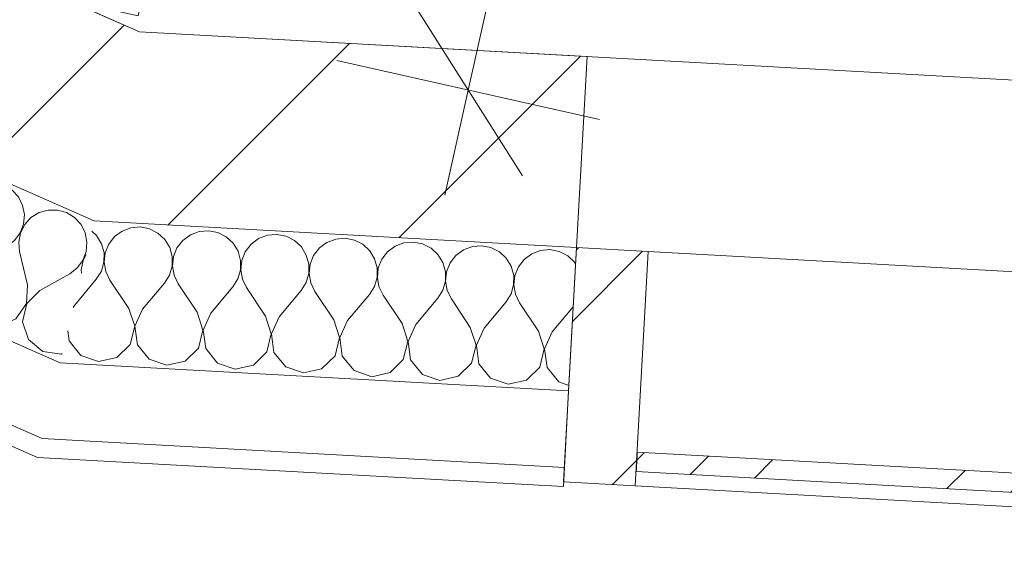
# Model space of a CAD drawing. Header units: millimetres. Extents: x -7213913 to -6935167, y 6129472 to 6353524.
# Tile 61 of 191: x -7196214 to -7195186, y 6157497 to 6158053. Entities that reach past the tile are written whole.
import ezdxf
from ezdxf.enums import TextEntityAlignment as Align

# ---------------------------------------------------------------- set-up
doc = ezdxf.new("R2010")
doc.units = ezdxf.units.MM
doc.header["$MEASUREMENT"] = 0
doc.set_wipeout_variables(frame=1)
doc.linetypes.add('Wipeout_Contour', pattern=[1000, 0, -1000])
for name, color, linetype in [('S - квартира_помещение.АР', 7, 'Continuous'), ('АР-Стены_внешние_.АР', 7, 'Continuous'), ('АР-Стены_Наружные ВИТРАЖ', 7, 'Continuous'), ('АР-Стены_Перегородки_межквартирные_200.АР', 7, 'Continuous'), ('АР-Чертеж-Размеры.АР', 7, 'Continuous')]:
    doc.layers.add(name, color=color, linetype=linetype)
for name, color, linetype, lineweight in [('S - квартира_помещение.АР_Ном._пера__120', 7, 'Continuous', 0), ('АР-Стены_внешние_.АР_Ном._пера__1', 7, 'Continuous', 0), ('АР-Стены_Наружные ВИТРАЖ_Ном._пера__120', 7, 'Continuous', 0), ('АР-Стены_Перегородки_межквартирные_200.АР_Ном._пера__1', 7, 'Continuous', 15), ('АР-Чертеж-Размеры.АР_Ном._пера__1', 7, 'Continuous', 0), ('Паспорта Зон Archicad_Ном._пера__1', 7, 'Continuous', 0)]:
    doc.layers.add(name, color=color, linetype=linetype, lineweight=lineweight)
doc.styles.add('РЎР“Р•РќР•Р\xa0Р\x98Р\xa0_РЎРўР\x98Р›Р¬_1', font='txt')
doc.styles.add('РЎР“Р•РќР•Р\xa0Р\x98Р\xa0_РЎРўР\x98Р›Р¬_2', font='calibri.ttf')
doc.styles.add('РЎР“Р•РќР•Р\xa0Р\x98Р\xa0_РЎРўР\x98Р›Р¬_3', font='GOST_Common.ttf')
doc.dimstyles.new('СГЕНЕРИР_СТИЛЬ__4', dxfattribs={"dimtxt": 200, "dimasz": 142.5, "dimexe": 0.18, "dimexo": 0.0625, "dimgap": 0, "dimtad": 1, "dimdec": 0, "dimzin": 0, "dimdsep": 46, "dimtxsty": 'РЎР“Р•РќР•Р\xa0Р\x98Р\xa0_РЎРўР\x98Р›Р¬_3', "dimblk": 'ARROWHEAD_6', "dimblk1": 'ARROWHEAD_6', "dimblk2": 'ARROWHEAD_6', "dimcen": 0.09, "dimse1": 1, "dimse2": 1, "dimclrd": 7, "dimclre": 7, "dimclrt": 7, "dimazin": 0, "dimtfac": 1, "dimtdec": 4, "dimtmove": 0, "dimatfit": 3, "dimfxl": 1, "dimtolj": 1, "dimtzin": 0, "dimarcsym": 0})
pattern_1 = [(45, (-6566190.34, 6562677.8), (-176.776695, 176.776695), []), (45, (-6566225.7, 6562713.15), (-176.776695, 176.776695), []), (45, (-6566261.05, 6562748.5), (-176.776695, 176.776695), [])]
pattern_2 = [(45, (-6566190.34, 6562677.8), (-127.279217, 127.279217), [])]

# ---------------------------------------------------------------- blocks, each defined once
blk = doc.blocks.new('Жилая комната №3_2_6_1', base_point=(-7198271.8, 6160814.2))
at = {"layer": 'S - квартира_помещение.АР_Ном._пера__120', "color": 7, "linetype": 'Continuous', "lineweight": 0, "flags": 128}
blk.add_lwpolyline([(-7192906.5, 6158088.2), (-7192083.6, 6161751.9), (-7194035, 6162190.2), (-7194002.1, 6162336.5), (-7195075.5, 6162577.6), (-7196090.7, 6158056.8), (-7196164.8, 6158073.4), (-7196089.3, 6158040.2), (-7193391.1, 6157890.9), (-7193325.7, 6158182.3)], close=True, dxfattribs=at)
at = {"layer": 'Паспорта Зон Archicad_Ном._пера__1', "color": 7, "lineweight": 0, "style": 'РЎР“Р•РќР•Р\xa0Р\x98Р\xa0_РЎРўР\x98Р›Р¬_1'}
blk.add_attdef('ROOM_NUMBER', text='', height=250, rotation=347.3417, dxfattribs=at).set_placement((-7194073.3, 6159812.8), align=Align.MIDDLE_CENTER)
at = {"layer": 'Паспорта Зон Archicad_Ном._пера__1', "color": 7, "lineweight": 0, "style": 'РЎР“Р•РќР•Р\xa0Р\x98Р\xa0_РЎРўР\x98Р›Р¬_2'}
blk.add_attdef('ROOM_AREA', text='', height=200, rotation=347.3417, dxfattribs=at).set_placement((-7193489, 6158126.7), align=Align.MIDDLE_RIGHT)
blk = doc.blocks.new('Навесная Стена_27_1', base_point=(-6566190.3, 6562677.8))
at = {"layer": 'АР-Стены_Наружные ВИТРАЖ_Ном._пера__120', "color": 7, "linetype": 'Continuous', "lineweight": 0, "flags": 128}
for points in [[(-7194671.7, 6157761.5), (-7195557.8, 6157810.5)], [(-7194685.2, 6157516.8), (-7195571.4, 6157565.9)]]:
    blk.add_lwpolyline(points, dxfattribs=at)
at = {"color": 254, "linetype": 'Wipeout_Contour', "lineweight": 0, "ltscale": 37880966.07852598}
blk.add_wipeout([(-7195570.6, 6157580.8), (-7194684.4, 6157531.8), (-7194683.3, 6157551.8), (-7195569.4, 6157600.8)], dxfattribs=at).dxf.layer = 'АР-Стены_Наружные ВИТРАЖ'
at = {"layer": 'АР-Стены_Наружные ВИТРАЖ', "linetype": 'Continuous', "lineweight": 0, "true_color": 0x000000}
h = blk.add_hatch(dxfattribs=at)
h.set_pattern_fill('АЛЮМИНИЙ_0001', color=18, style=0, pattern_type=2)
h.set_pattern_definition(pattern_1)
h.paths.add_polyline_path([(-7195570.6, 6157580.8), (-7194684.4, 6157531.8), (-7194683.3, 6157551.8), (-7195569.4, 6157600.8)])
at = {"layer": 'АР-Стены_Наружные ВИТРАЖ_Ном._пера__120', "color": 7, "linetype": 'Continuous', "lineweight": 0, "flags": 128}
blk.add_lwpolyline([(-7195570.6, 6157580.8), (-7195569.4, 6157600.8), (-7194683.3, 6157551.8), (-7194684.4, 6157531.8)], close=True, dxfattribs=at)
at = {"color": 254, "linetype": 'Wipeout_Contour', "lineweight": 0, "ltscale": 37882732.34991529}
blk.add_wipeout([(-7195571.4, 6157565.9), (-7195557.8, 6157810.5), (-7195632.7, 6157814.6), (-7195646.3, 6157570)], dxfattribs=at).dxf.layer = 'АР-Стены_Наружные ВИТРАЖ'
at = {"layer": 'АР-Стены_Наружные ВИТРАЖ', "linetype": 'Continuous', "lineweight": 0, "true_color": 0x000000}
h = blk.add_hatch(dxfattribs=at)
h.set_pattern_fill('АЛЮМИНИЙ_0001', color=18, style=0, pattern_type=2)
h.set_pattern_definition(pattern_1)
h.paths.add_polyline_path([(-7195571.4, 6157565.9), (-7195557.8, 6157810.5), (-7195632.7, 6157814.6), (-7195646.3, 6157570)])
at = {"layer": 'АР-Стены_Наружные ВИТРАЖ_Ном._пера__120', "color": 7, "linetype": 'Continuous', "lineweight": 0, "flags": 128}
blk.add_lwpolyline([(-7195571.4, 6157565.9), (-7195646.3, 6157570), (-7195632.7, 6157814.6), (-7195557.8, 6157810.5)], close=True, dxfattribs=at)
blk = doc.blocks.new('Стена_106_1', base_point=(-7196113, 6157941.4))
at = {"layer": 'АР-Стены_Перегородки_межквартирные_200.АР', "linetype": 'Continuous', "lineweight": 0, "true_color": 0x000000}
h = blk.add_hatch(dxfattribs=at)
h.set_pattern_fill('БЛОКИ_БЕТОННЫЕ_ЭФФЕКТИВН_78', color=18, style=0, pattern_type=2)
h.set_pattern_definition(pattern_2)
h.paths.add_polyline_path([(-7196136.7, 6157842.5), (-7195632.7, 6157814.6), (-7195621.7, 6158014.3), (-7196089.3, 6158040.2)])
at = {"layer": 'АР-Стены_Перегородки_межквартирные_200.АР_Ном._пера__1', "color": 7, "linetype": 'Continuous', "lineweight": 15, "flags": 128}
for points in [[(-7195621.7, 6158014.3), (-7196089.3, 6158040.2)], [(-7195632.7, 6157814.6), (-7195621.7, 6158014.3)], [(-7196136.7, 6157842.5), (-7195632.7, 6157814.6)]]:
    blk.add_lwpolyline(points, dxfattribs=at)
blk = doc.blocks.new('Стена_107_1', base_point=(-7196564.7, 6158140.2))
at = {"layer": 'АР-Стены_Перегородки_межквартирные_200.АР', "linetype": 'Continuous', "lineweight": 0, "true_color": 0x000000}
h = blk.add_hatch(dxfattribs=at)
h.set_pattern_fill('БЛОКИ_БЕТОННЫЕ_ЭФФЕКТИВН_78', color=18, style=0, pattern_type=2)
h.set_pattern_definition(pattern_2)
h.paths.add_polyline_path([(-7196605, 6158048.7), (-7196136.7, 6157842.5), (-7196089.3, 6158040.2), (-7196524.4, 6158231.8)])
at = {"layer": 'АР-Стены_Перегородки_межквартирные_200.АР_Ном._пера__1', "color": 7, "linetype": 'Continuous', "lineweight": 15, "flags": 128}
for points in [[(-7196524.4, 6158231.8), (-7196605, 6158048.7)], [(-7196089.3, 6158040.2), (-7196524.4, 6158231.8)], [(-7196605, 6158048.7), (-7196136.7, 6157842.5)]]:
    blk.add_lwpolyline(points, dxfattribs=at)
blk = doc.blocks.new('*X545', base_point=(-6566190.3, 6562677.8))
at = {"layer": 'АР-Стены_внешние_.АР_Ном._пера__1', "color": 7, "linetype": 'Continuous', "lineweight": 0}
for p, q in [((-7196607.9, 6158040.3), (-7196608.5, 6158040.9)), ((-7196603.5, 6158031.5), (-7196607.9, 6158040.3)), ((-7196601.7, 6158021.8), (-7196603.5, 6158031.5)), ((-7196602.6, 6158012), (-7196601.7, 6158021.8)), ((-7196586.4, 6158023.9), (-7196594.8, 6158018.7)), ((-7196576.9, 6158026.6), (-7196586.4, 6158023.9)), ((-7196567.1, 6158026.6), (-7196576.9, 6158026.6)), ((-7196557.6, 6158023.9), (-7196567.1, 6158026.6)), ((-7196549.2, 6158018.8), (-7196557.6, 6158023.9)), ((-7196606.1, 6158002.8), (-7196602.6, 6158012)), ((-7196601.4, 6158011.5), (-7196605.8, 6158002.7)), ((-7196594.8, 6158018.7), (-7196601.4, 6158011.5)), ((-7196542.6, 6158011.5), (-7196549.2, 6158018.8)), ((-7196538.2, 6158002.7), (-7196542.6, 6158011.5)), ((-7196612, 6157994.9), (-7196606.1, 6158002.8)), ((-7196605.8, 6158002.7), (-7196607.7, 6157993)), ((-7196536.3, 6157993), (-7196538.2, 6158002.7)), ((-7196619.8, 6157988.9), (-7196612, 6157994.9)), ((-7196607.7, 6157993), (-7196606.8, 6157983.2)), ((-7196537.2, 6157983.2), (-7196536.3, 6157993)), ((-7196521, 6157995.1), (-7196529.4, 6157990)), ((-7196511.6, 6157997.8), (-7196521, 6157995.1)), ((-7196501.7, 6157997.8), (-7196511.6, 6157997.8)), ((-7196492.2, 6157995.2), (-7196501.7, 6157997.8)), ((-7196483.8, 6157990), (-7196492.2, 6157995.2)), ((-7196635.1, 6157980.3), (-7196619.8, 6157988.9)), ((-7196598.7, 6157948.4), (-7196606.8, 6157983.2)), ((-7196540.7, 6157974), (-7196537.2, 6157983.2)), ((-7196536.1, 6157982.7), (-7196540.5, 6157973.9)), ((-7196529.4, 6157990), (-7196536.1, 6157982.7)), ((-7196477.2, 6157982.7), (-7196483.8, 6157990)), ((-7196472.8, 6157973.9), (-7196477.2, 6157982.7)), ((-7196546.6, 6157966.1), (-7196540.7, 6157974)), ((-7196540.5, 6157973.9), (-7196542.3, 6157964.2)), ((-7196470.9, 6157964.2), (-7196472.8, 6157973.9)), ((-7196585.6, 6157942.6), (-7196554.5, 6157960.1)), ((-7196554.5, 6157960.1), (-7196546.6, 6157966.1)), ((-7196542.3, 6157964.2), (-7196541.4, 6157954.4)), ((-7196471.8, 6157954.4), (-7196470.9, 6157964.2)), ((-7196464, 6157961.2), (-7196470.7, 6157953.9)), ((-7196455.7, 6157966.4), (-7196464, 6157961.2)), ((-7196446.2, 6157969.1), (-7196455.7, 6157966.4)), ((-7196436.3, 6157969.1), (-7196446.2, 6157969.1)), ((-7196426.9, 6157966.4), (-7196436.3, 6157969.1)), ((-7196418.5, 6157961.2), (-7196426.9, 6157966.4)), ((-7196411.8, 6157953.9), (-7196418.5, 6157961.2)), ((-7196533.3, 6157919.6), (-7196541.4, 6157954.4)), ((-7196475.4, 6157945.2), (-7196471.8, 6157954.4)), ((-7196470.7, 6157953.9), (-7196475.1, 6157945.1)), ((-7196407.4, 6157945.1), (-7196411.8, 6157953.9)), ((-7196599.6, 6157928.9), (-7196598.7, 6157948.4)), ((-7196585.6, 6157942.6), (-7196599.3, 6157928.8)), ((-7196481.3, 6157937.3), (-7196475.4, 6157945.2)), ((-7196475.1, 6157945.1), (-7196476.9, 6157935.4)), ((-7196405.6, 6157935.4), (-7196407.4, 6157945.1)), ((-7196380.8, 6157940.3), (-7196390.3, 6157937.6)), ((-7196371, 6157940.3), (-7196380.8, 6157940.3)), ((-7196361.5, 6157937.6), (-7196371, 6157940.3)), ((-7196610.7, 6157912.8), (-7196599.6, 6157928.9)), ((-7196599.3, 6157928.8), (-7196603.8, 6157909.7)), ((-7196520.2, 6157913.8), (-7196489.1, 6157931.3)), ((-7196489.1, 6157931.3), (-7196481.3, 6157937.3)), ((-7196476.9, 6157935.4), (-7196476, 6157925.6)), ((-7196406.5, 6157925.6), (-7196405.6, 6157935.4)), ((-7196398.7, 6157932.4), (-7196405.3, 6157925.1)), ((-7196390.3, 6157937.6), (-7196398.7, 6157932.4)), ((-7196353.1, 6157932.4), (-7196361.5, 6157937.6)), ((-7196346.4, 6157925.1), (-7196353.1, 6157932.4)), ((-7196662, 6157919.3), (-7196647.9, 6157907.6)), ((-7196534.2, 6157900.1), (-7196533.3, 6157919.6)), ((-7196467.9, 6157890.8), (-7196476, 6157925.6)), ((-7196410, 6157916.4), (-7196406.5, 6157925.6)), ((-7196405.3, 6157925.1), (-7196409.7, 6157916.3)), ((-7196342, 6157916.3), (-7196346.4, 6157925.1)), ((-7196628.5, 6157904.9), (-7196610.7, 6157912.8)), ((-7196603.8, 6157909.7), (-7196597.5, 6157891.3)), ((-7196520.2, 6157913.8), (-7196534, 6157900)), ((-7196423.7, 6157902.6), (-7196415.9, 6157908.5)), ((-7196415.9, 6157908.5), (-7196410, 6157916.4)), ((-7196409.7, 6157916.3), (-7196411.5, 6157906.6)), ((-7196340.2, 6157906.6), (-7196342, 6157916.3)), ((-7196324.9, 6157908.8), (-7196333.3, 6157903.6)), ((-7196315.4, 6157911.5), (-7196324.9, 6157908.8)), ((-7196305.6, 6157911.5), (-7196315.4, 6157911.5)), ((-7196296.1, 6157908.8), (-7196305.6, 6157911.5)), ((-7196287.7, 6157903.6), (-7196296.1, 6157908.8)), ((-7196647.9, 6157907.6), (-7196628.5, 6157904.9)), ((-7196545.3, 6157884), (-7196534.2, 6157900.1)), ((-7196534, 6157900), (-7196538.4, 6157881)), ((-7196454.9, 6157885), (-7196423.7, 6157902.6)), ((-7196411.5, 6157906.6), (-7196410.7, 6157896.8)), ((-7196341.1, 6157896.8), (-7196340.2, 6157906.6)), ((-7196333.3, 6157903.6), (-7196339.9, 6157896.3)), ((-7196281.1, 6157896.4), (-7196287.7, 6157903.6)), ((-7196597.5, 6157891.3), (-7196582.5, 6157878.8)), ((-7196468.9, 6157871.3), (-7196467.9, 6157890.8)), ((-7196402.6, 6157862), (-7196410.7, 6157896.8)), ((-7196350.5, 6157879.7), (-7196344.6, 6157887.6)), ((-7196344.3, 6157887.5), (-7196346.2, 6157877.8)), ((-7196344.6, 6157887.6), (-7196341.1, 6157896.8)), ((-7196339.9, 6157896.3), (-7196344.3, 6157887.5)), ((-7196276.7, 6157887.5), (-7196281.1, 6157896.4)), ((-7196274.8, 6157877.9), (-7196276.7, 6157887.5)), ((-7196582.5, 6157878.8), (-7196563.1, 6157876.1)), ((-7196563.1, 6157876.1), (-7196545.3, 6157884)), ((-7196538.4, 6157881), (-7196532.1, 6157862.5)), ((-7196454.9, 6157885), (-7196468.6, 6157871.2)), ((-7196358.4, 6157873.8), (-7196350.5, 6157879.7)), ((-7196346.2, 6157877.8), (-7196345.3, 6157868)), ((-7196275.7, 6157868.1), (-7196274.8, 6157877.9)), ((-7196259.5, 6157880), (-7196267.9, 6157874.8)), ((-7196250.1, 6157882.7), (-7196259.5, 6157880)), ((-7196240.2, 6157882.7), (-7196250.1, 6157882.7)), ((-7196230.7, 6157880), (-7196240.2, 6157882.7)), ((-7196222.4, 6157874.8), (-7196230.7, 6157880)), ((-7196479.9, 6157855.2), (-7196468.9, 6157871.3)), ((-7196468.6, 6157871.2), (-7196473, 6157852.2)), ((-7196389.5, 6157856.3), (-7196358.4, 6157873.8)), ((-7196337.2, 6157833.2), (-7196345.3, 6157868)), ((-7196279.2, 6157858.9), (-7196275.7, 6157868.1)), ((-7196274.6, 6157867.6), (-7196279, 6157858.7)), ((-7196267.9, 6157874.8), (-7196274.6, 6157867.6)), ((-7196215.7, 6157867.6), (-7196222.4, 6157874.8)), ((-7196211.3, 6157858.8), (-7196215.7, 6157867.6)), ((-7196532.1, 6157862.5), (-7196517.1, 6157850)), ((-7196403.5, 6157842.5), (-7196402.6, 6157862)), ((-7196285.1, 6157851), (-7196279.2, 6157858.9)), ((-7196279, 6157858.7), (-7196280.8, 6157849.1)), ((-7196209.5, 6157849.1), (-7196211.3, 6157858.8)), ((-7196517.1, 6157850), (-7196497.8, 6157847.3)), ((-7196497.8, 6157847.3), (-7196479.9, 6157855.2)), ((-7196473, 6157852.2), (-7196466.8, 6157833.7)), ((-7196389.5, 6157856.3), (-7196403.2, 6157842.4)), ((-7196293, 6157845), (-7196285.1, 6157851)), ((-7196280.8, 6157849.1), (-7196279.9, 6157839.2)), ((-7196210.3, 6157839.3), (-7196209.5, 6157849.1)), ((-7196194.2, 6157851.2), (-7196202.6, 6157846)), ((-7196184.7, 6157853.9), (-7196194.2, 6157851.2)), ((-7196174.8, 6157853.9), (-7196184.7, 6157853.9)), ((-7196165.4, 6157851.2), (-7196174.8, 6157853.9)), ((-7196157, 6157846.1), (-7196165.4, 6157851.2)), ((-7196414.5, 6157826.4), (-7196403.5, 6157842.5)), ((-7196403.2, 6157842.4), (-7196407.6, 6157823.4)), ((-7196324.1, 6157827.5), (-7196293, 6157845)), ((-7196271.8, 6157804.5), (-7196279.9, 6157839.2)), ((-7196213.9, 6157830.1), (-7196210.3, 6157839.3)), ((-7196209.2, 6157838.8), (-7196213.6, 6157830)), ((-7196202.6, 6157846), (-7196209.2, 6157838.8)), ((-7196150.3, 6157838.8), (-7196157, 6157846.1)), ((-7196145.9, 6157830), (-7196150.3, 6157838.8)), ((-7196466.8, 6157833.7), (-7196451.7, 6157821.2)), ((-7196432.4, 6157818.6), (-7196414.5, 6157826.4)), ((-7196338.1, 6157813.7), (-7196337.2, 6157833.2)), ((-7196324.1, 6157827.5), (-7196337.9, 6157813.6)), ((-7196219.8, 6157822.2), (-7196213.9, 6157830.1)), ((-7196213.6, 6157830), (-7196215.4, 6157820.3)), ((-7196144.1, 6157820.3), (-7196145.9, 6157830)), ((-7196451.7, 6157821.2), (-7196432.4, 6157818.6)), ((-7196407.6, 6157823.4), (-7196401.4, 6157804.9)), ((-7196258.7, 6157798.7), (-7196227.6, 6157816.2)), ((-7196227.6, 6157816.2), (-7196219.8, 6157822.2)), ((-7196215.4, 6157820.3), (-7196214.5, 6157810.5)), ((-7196145, 6157810.5), (-7196144.1, 6157820.3)), ((-7196349.2, 6157797.6), (-7196338.1, 6157813.7)), ((-7196337.9, 6157813.6), (-7196342.3, 6157794.6)), ((-7196206.4, 6157775.7), (-7196214.5, 6157810.5)), ((-7196148.5, 6157801.3), (-7196145, 6157810.5)), ((-7196145.1, 6157807.5), (-7196148.2, 6157801.2)), ((-7196401.4, 6157804.9), (-7196386.4, 6157792.5)), ((-7196367, 6157789.8), (-7196349.2, 6157797.6)), ((-7196272.8, 6157785), (-7196271.8, 6157804.5)), ((-7196258.7, 6157798.7), (-7196272.5, 6157784.8)), ((-7196154.4, 6157793.4), (-7196148.5, 6157801.3)), ((-7196148.2, 6157801.2), (-7196150.1, 6157791.5)), ((-7196386.4, 6157792.5), (-7196367, 6157789.8)), ((-7196342.3, 6157794.6), (-7196336, 6157776.1)), ((-7196283.8, 6157768.9), (-7196272.8, 6157785)), ((-7196272.5, 6157784.8), (-7196276.9, 6157765.8)), ((-7196193.4, 6157769.9), (-7196162.2, 6157787.4)), ((-7196162.2, 6157787.4), (-7196154.4, 6157793.4)), ((-7196150.1, 6157791.5), (-7196149.7, 6157788)), ((-7196336, 6157776.1), (-7196321, 6157763.7)), ((-7196207.4, 6157756.2), (-7196206.4, 6157775.7)), ((-7196301.7, 6157761), (-7196283.8, 6157768.9)), ((-7196276.9, 6157765.8), (-7196270.7, 6157747.3)), ((-7196193.4, 6157769.9), (-7196207.1, 6157756.1)), ((-7196321, 6157763.7), (-7196301.7, 6157761)), ((-7196218.4, 6157740.1), (-7196207.4, 6157756.2)), ((-7196207.1, 6157756.1), (-7196211.5, 6157737)), ((-7196270.7, 6157747.3), (-7196255.6, 6157734.9)), ((-7196255.6, 6157734.9), (-7196236.3, 6157732.2)), ((-7196236.3, 6157732.2), (-7196218.4, 6157740.1)), ((-7196211.5, 6157737), (-7196205.3, 6157718.6)), ((-7196205.3, 6157718.6), (-7196190.2, 6157706.1)), ((-7196190.2, 6157706.1), (-7196170.9, 6157703.4)), ((-7196170.9, 6157703.4), (-7196169.9, 6157703.9))]:
    blk.add_line(p, q, dxfattribs=at)
blk = doc.blocks.new('Стена_282_1', base_point=(-7196605, 6158048.7))
at = {"layer": 'АР-Стены_внешние_.АР_Ном._пера__1', "color": 7, "linetype": 'Continuous', "lineweight": 0}
for p, q in [((-7196665.5, 6157911.4), (-7196172.2, 6157694.2)), ((-7196697.7, 6157838.2), (-7196191.1, 6157615.2))]:
    blk.add_line(p, q, dxfattribs=at)
at = {"layer": 'АР-Стены_внешние_.АР_Ном._пера__1', "color": 7, "linetype": 'Continuous', "lineweight": 0, "flags": 128}
for points in [[(-7196665.5, 6157911.4), (-7196605, 6158048.7)], [(-7196136.7, 6157842.5), (-7196605, 6158048.7)], [(-7196697.7, 6157838.2), (-7196665.5, 6157911.4)], [(-7196705.8, 6157819.9), (-7196697.7, 6157838.2)], [(-7196705.8, 6157819.9), (-7196195.8, 6157595.4)]]:
    blk.add_lwpolyline(points, dxfattribs=at)
at = {"layer": 'АР-Стены_внешние_.АР', "color": 7, "lineweight": 0}
blk.add_blockref('*X545', (-6566190.3, 6562677.8), dxfattribs=at)
blk = doc.blocks.new('*X547', base_point=(-6566190.3, 6562677.8))
at = {"layer": 'АР-Стены_внешние_.АР_Ном._пера__1', "color": 7, "linetype": 'Continuous', "lineweight": 0}
for p, q in [((-7196088.4, 6157836.3), (-7196098.2, 6157835.4)), ((-7196078.7, 6157834.4), (-7196088.4, 6157836.3)), ((-7196134.1, 6157827.2), (-7196139.2, 6157831.9)), ((-7196128.9, 6157818.7), (-7196134.1, 6157827.2)), ((-7196115.4, 6157826.1), (-7196121.4, 6157818.3)), ((-7196107.5, 6157832), (-7196115.4, 6157826.1)), ((-7196098.2, 6157835.4), (-7196107.5, 6157832)), ((-7196070, 6157829.9), (-7196078.7, 6157834.4)), ((-7196062.7, 6157823.2), (-7196070, 6157829.9)), ((-7196036.1, 6157828), (-7196044.1, 6157822.2)), ((-7196026.9, 6157831.5), (-7196036.1, 6157828)), ((-7196017.1, 6157832.3), (-7196026.9, 6157831.5)), ((-7196007.4, 6157830.4), (-7196017.1, 6157832.3)), ((-7195998.6, 6157826), (-7196007.4, 6157830.4)), ((-7195991.4, 6157819.3), (-7195998.6, 6157826)), ((-7195955.6, 6157827.6), (-7195964.8, 6157824.1)), ((-7195945.8, 6157828.4), (-7195955.6, 6157827.6)), ((-7195936.1, 6157826.5), (-7195945.8, 6157828.4)), ((-7195927.3, 6157822), (-7195936.1, 6157826.5)), ((-7196126.3, 6157809.2), (-7196128.9, 6157818.7)), ((-7196121.4, 6157818.3), (-7196125.1, 6157809.2)), ((-7196057.6, 6157814.8), (-7196062.7, 6157823.2)), ((-7196044.1, 6157822.2), (-7196050.1, 6157814.4)), ((-7195986.3, 6157810.8), (-7195991.4, 6157819.3)), ((-7195972.7, 6157818.2), (-7195978.8, 6157810.4)), ((-7195964.8, 6157824.1), (-7195972.7, 6157818.2)), ((-7195920.1, 6157815.3), (-7195927.3, 6157822)), ((-7195893.5, 6157820.1), (-7195901.4, 6157814.3)), ((-7195884.3, 6157823.6), (-7195893.5, 6157820.1)), ((-7195874.5, 6157824.4), (-7195884.3, 6157823.6)), ((-7195864.8, 6157822.5), (-7195874.5, 6157824.4)), ((-7195856, 6157818.1), (-7195864.8, 6157822.5)), ((-7195848.8, 6157811.4), (-7195856, 6157818.1)), ((-7195822.2, 6157816.2), (-7195830.1, 6157810.3)), ((-7195813, 6157819.7), (-7195822.2, 6157816.2)), ((-7195803.1, 6157820.5), (-7195813, 6157819.7)), ((-7195793.5, 6157818.6), (-7195803.1, 6157820.5)), ((-7195784.7, 6157814.1), (-7195793.5, 6157818.6)), ((-7195741.6, 6157815.7), (-7195750.9, 6157812.2)), ((-7195731.8, 6157816.5), (-7195741.6, 6157815.7)), ((-7195722.2, 6157814.6), (-7195731.8, 6157816.5)), ((-7196126.4, 6157799.4), (-7196126.3, 6157809.2)), ((-7196125.1, 6157809.2), (-7196126.1, 6157799.4)), ((-7196055, 6157805.3), (-7196057.6, 6157814.8)), ((-7196055.1, 6157795.4), (-7196055, 6157805.3)), ((-7196053.7, 6157805.2), (-7196054.8, 6157795.4)), ((-7196050.1, 6157814.4), (-7196053.7, 6157805.2)), ((-7195983.7, 6157801.3), (-7195986.3, 6157810.8)), ((-7195978.8, 6157810.4), (-7195982.4, 6157801.3)), ((-7195915, 6157806.9), (-7195920.1, 6157815.3)), ((-7195912.3, 6157797.4), (-7195915, 6157806.9)), ((-7195907.4, 6157806.5), (-7195911.1, 6157797.3)), ((-7195901.4, 6157814.3), (-7195907.4, 6157806.5)), ((-7195843.7, 6157802.9), (-7195848.8, 6157811.4)), ((-7195830.1, 6157810.3), (-7195836.1, 6157802.5)), ((-7195777.5, 6157807.4), (-7195784.7, 6157814.1)), ((-7195772.3, 6157799), (-7195777.5, 6157807.4)), ((-7195758.8, 6157806.4), (-7195764.8, 6157798.6)), ((-7195750.9, 6157812.2), (-7195758.8, 6157806.4)), ((-7195713.4, 6157810.2), (-7195722.2, 6157814.6)), ((-7195706.1, 6157803.5), (-7195713.4, 6157810.2)), ((-7195679.5, 6157808.3), (-7195687.5, 6157802.4)), ((-7195670.3, 6157811.8), (-7195679.5, 6157808.3)), ((-7195660.5, 6157812.6), (-7195670.3, 6157811.8)), ((-7195650.8, 6157810.7), (-7195660.5, 6157812.6)), ((-7195642, 6157806.2), (-7195650.8, 6157810.7)), ((-7195634.8, 6157799.5), (-7195642, 6157806.2)), ((-7196129.1, 6157789.9), (-7196126.4, 6157799.4)), ((-7196126.1, 6157799.4), (-7196124.4, 6157789.7)), ((-7196057.8, 6157786), (-7196055.1, 6157795.4)), ((-7196054.8, 6157795.4), (-7196053.1, 6157785.7)), ((-7195983.7, 6157791.5), (-7195983.7, 6157801.3)), ((-7195982.4, 6157801.3), (-7195983.4, 6157791.5)), ((-7195912.4, 6157787.5), (-7195912.3, 6157797.4)), ((-7195911.1, 6157797.3), (-7195912.1, 6157787.5)), ((-7195841, 6157793.5), (-7195843.7, 6157802.9)), ((-7195836.1, 6157802.5), (-7195839.8, 6157793.4)), ((-7195769.7, 6157789.5), (-7195772.3, 6157799)), ((-7195764.8, 6157798.6), (-7195768.5, 6157789.4)), ((-7195701, 6157795.1), (-7195706.1, 6157803.5)), ((-7195698.4, 6157785.6), (-7195701, 6157795.1)), ((-7195687.5, 6157802.4), (-7195693.5, 6157794.6)), ((-7195633.7, 6157797.6), (-7195634.8, 6157799.5)), ((-7196134.4, 6157781.6), (-7196129.1, 6157789.9)), ((-7196124.4, 6157789.7), (-7196120.1, 6157780.8)), ((-7196063, 6157777.6), (-7196057.8, 6157786)), ((-7196053.1, 6157785.7), (-7196048.8, 6157776.8)), ((-7195986.5, 6157782), (-7195983.7, 6157791.5)), ((-7195983.4, 6157791.5), (-7195981.7, 6157781.8)), ((-7195915.2, 6157778.1), (-7195912.4, 6157787.5)), ((-7195912.1, 6157787.5), (-7195910.4, 6157777.8)), ((-7195841.1, 6157783.6), (-7195841, 6157793.5)), ((-7195839.8, 6157793.4), (-7195840.8, 6157783.6)), ((-7195769.8, 6157779.7), (-7195769.7, 6157789.5)), ((-7195768.5, 6157789.4), (-7195769.5, 6157779.6)), ((-7195698.5, 6157775.7), (-7195698.4, 6157785.6)), ((-7195697.1, 6157785.5), (-7195698.2, 6157775.7)), ((-7195693.5, 6157794.6), (-7195697.1, 6157785.5)), ((-7196157.3, 6157754.2), (-7196134.4, 6157781.6)), ((-7196100.3, 6157751.1), (-7196120.1, 6157780.8)), ((-7196086, 6157750.3), (-7196063, 6157777.6)), ((-7196029, 6157747.1), (-7196048.8, 6157776.8)), ((-7195991.7, 6157773.7), (-7195986.5, 6157782)), ((-7195981.7, 6157781.8), (-7195977.5, 6157772.9)), ((-7195920.4, 6157769.7), (-7195915.2, 6157778.1)), ((-7195910.4, 6157777.8), (-7195906.1, 6157768.9)), ((-7195843.9, 6157774.1), (-7195841.1, 6157783.6)), ((-7195840.8, 6157783.6), (-7195839.1, 6157773.9)), ((-7195772.5, 6157770.2), (-7195769.8, 6157779.7)), ((-7195769.5, 6157779.6), (-7195767.8, 6157769.9)), ((-7195701.2, 6157766.2), (-7195698.5, 6157775.7)), ((-7195698.2, 6157775.7), (-7195696.5, 6157766)), ((-7196014.7, 6157746.3), (-7195991.7, 6157773.7)), ((-7195957.6, 6157743.2), (-7195977.5, 6157772.9)), ((-7195943.4, 6157742.4), (-7195920.4, 6157769.7)), ((-7195886.3, 6157739.2), (-7195906.1, 6157768.9)), ((-7195872.1, 6157738.4), (-7195849.1, 6157765.8)), ((-7195849.1, 6157765.8), (-7195843.9, 6157774.1)), ((-7195839.1, 6157773.9), (-7195834.8, 6157765)), ((-7195815, 6157735.3), (-7195834.8, 6157765)), ((-7195777.8, 6157761.8), (-7195772.5, 6157770.2)), ((-7195767.8, 6157769.9), (-7195763.5, 6157761.1)), ((-7195706.4, 6157757.9), (-7195701.2, 6157766.2)), ((-7195696.5, 6157766), (-7195692.2, 6157757.1)), ((-7196157.3, 6157754.2), (-7196158.4, 6157752)), ((-7195800.7, 6157734.5), (-7195777.8, 6157761.8)), ((-7195743.7, 6157731.3), (-7195763.5, 6157761.1)), ((-7195729.4, 6157730.6), (-7195706.4, 6157757.9)), ((-7195672.4, 6157727.4), (-7195692.2, 6157757.1)), ((-7196094.3, 6157732.5), (-7196100.3, 6157751.1)), ((-7196086, 6157750.3), (-7196094, 6157732.5)), ((-7196023, 6157728.5), (-7196029, 6157747.1)), ((-7196014.7, 6157746.3), (-7196022.7, 6157728.5)), ((-7195658.1, 6157726.6), (-7195636.2, 6157752.7)), ((-7195951.7, 6157724.6), (-7195957.6, 6157743.2)), ((-7195943.4, 6157742.4), (-7195951.4, 6157724.6)), ((-7195880.3, 6157720.7), (-7195886.3, 6157739.2)), ((-7195872.1, 6157738.4), (-7195880.1, 6157720.6)), ((-7195809, 6157716.7), (-7195815, 6157735.3)), ((-7195800.7, 6157734.5), (-7195808.7, 6157716.7)), ((-7196164.2, 6157727.7), (-7196162.8, 6157717.1)), ((-7196099, 6157713.5), (-7196094.3, 6157732.5)), ((-7196094, 6157732.5), (-7196091.5, 6157713.1)), ((-7196027.7, 6157709.6), (-7196023, 6157728.5)), ((-7196022.7, 6157728.5), (-7196020.1, 6157709.2)), ((-7195956.3, 6157705.7), (-7195951.7, 6157724.6)), ((-7195951.4, 6157724.6), (-7195948.8, 6157705.2)), ((-7195737.7, 6157712.8), (-7195743.7, 6157731.3)), ((-7195729.4, 6157730.6), (-7195737.4, 6157712.7)), ((-7195666.4, 6157708.8), (-7195672.4, 6157727.4)), ((-7195658.1, 6157726.6), (-7195666.1, 6157708.8)), ((-7196162.8, 6157717.1), (-7196150.4, 6157702)), ((-7196112.9, 6157699.9), (-7196099, 6157713.5)), ((-7196091.5, 6157713.1), (-7196079.1, 6157698)), ((-7195885, 6157701.7), (-7195880.3, 6157720.7)), ((-7195880.1, 6157720.6), (-7195877.5, 6157701.3)), ((-7195813.7, 6157697.8), (-7195809, 6157716.7)), ((-7195808.7, 6157716.7), (-7195806.2, 6157697.3)), ((-7195742.4, 6157693.8), (-7195737.7, 6157712.8)), ((-7195737.4, 6157712.7), (-7195734.9, 6157693.4)), ((-7196041.6, 6157695.9), (-7196027.7, 6157709.6)), ((-7196020.1, 6157709.2), (-7196007.8, 6157694.1)), ((-7195970.3, 6157692), (-7195956.3, 6157705.7)), ((-7195948.8, 6157705.2), (-7195936.5, 6157690.1)), ((-7195671.1, 6157689.9), (-7195666.4, 6157708.8)), ((-7195666.1, 6157708.8), (-7195663.5, 6157689.5)), ((-7196150.4, 6157702), (-7196132, 6157695.6)), ((-7196132, 6157695.6), (-7196112.9, 6157699.9)), ((-7196079.1, 6157698), (-7196060.7, 6157691.7)), ((-7196060.7, 6157691.7), (-7196041.6, 6157695.9)), ((-7196007.8, 6157694.1), (-7195989.3, 6157687.7)), ((-7195989.3, 6157687.7), (-7195970.3, 6157692)), ((-7195899, 6157688), (-7195885, 6157701.7)), ((-7195877.5, 6157701.3), (-7195865.1, 6157686.2)), ((-7195827.6, 6157684.1), (-7195813.7, 6157697.8)), ((-7195806.2, 6157697.3), (-7195793.8, 6157682.2)), ((-7195756.3, 6157680.2), (-7195742.4, 6157693.8)), ((-7195734.9, 6157693.4), (-7195722.5, 6157678.3)), ((-7195936.5, 6157690.1), (-7195918, 6157683.8)), ((-7195918, 6157683.8), (-7195899, 6157688)), ((-7195865.1, 6157686.2), (-7195846.7, 6157679.8)), ((-7195846.7, 6157679.8), (-7195827.6, 6157684.1)), ((-7195793.8, 6157682.2), (-7195775.4, 6157675.9)), ((-7195685, 6157676.2), (-7195671.1, 6157689.9)), ((-7195663.5, 6157689.5), (-7195651.2, 6157674.3)), ((-7195775.4, 6157675.9), (-7195756.3, 6157680.2)), ((-7195722.5, 6157678.3), (-7195704.1, 6157671.9)), ((-7195704.1, 6157671.9), (-7195685, 6157676.2)), ((-7195651.2, 6157674.3), (-7195640.7, 6157670.7))]:
    blk.add_line(p, q, dxfattribs=at)
blk = doc.blocks.new('Стена_283_1', base_point=(-7196136.7, 6157842.5))
at = {"layer": 'АР-Стены_внешние_.АР_Ном._пера__1', "color": 7, "linetype": 'Continuous', "lineweight": 0}
for p, q in [((-7196172.2, 6157694.2), (-7195641, 6157664.9)), ((-7196191.1, 6157615.2), (-7195645.4, 6157585))]:
    blk.add_line(p, q, dxfattribs=at)
at = {"layer": 'АР-Стены_внешние_.АР_Ном._пера__1', "color": 7, "linetype": 'Continuous', "lineweight": 0, "flags": 128}
for points in [[(-7195632.7, 6157814.6), (-7196136.7, 6157842.5)], [(-7195641, 6157664.9), (-7195632.7, 6157814.6)], [(-7195645.4, 6157585), (-7195641, 6157664.9)], [(-7196195.8, 6157595.4), (-7195646.5, 6157565)], [(-7195646.5, 6157565), (-7195645.4, 6157585)]]:
    blk.add_lwpolyline(points, dxfattribs=at)
at = {"layer": 'АР-Стены_внешние_.АР', "color": 7, "lineweight": 0}
blk.add_blockref('*X547', (-6566190.3, 6562677.8), dxfattribs=at)
blk = doc.blocks.new('*D850', base_point=(-6566190.3, 6562677.8))
at = {"layer": 'АР-Чертеж-Размеры.АР_Ном._пера__1', "color": 7, "linetype": 'Continuous', "lineweight": 0, "transparency": 16777216}
for p, q in [((-7196807.7, 6157146.1), (-7196746.1, 6157420.5)), ((-7196687.3, 6157340), (-7196866.5, 6157226.6)), ((-7196886.7, 6157308), (-7196776.9, 6157283.3)), ((-7196776.9, 6157283.3), (-7195801.3, 6157064.2)), ((-7195832.1, 6156927), (-7195770.5, 6157201.4)), ((-7195890.9, 6157007.4), (-7195711.7, 6157120.9)), ((-7195801.3, 6157064.2), (-7195691.5, 6157039.5))]:
    blk.add_line(p, q, dxfattribs=at)
at = {"layer": 'АР-Чертеж-Размеры.АР_Ном._пера__1', "color": 7, "lineweight": 0, "transparency": 16777216, "insert": (-7196570.8, 6157278), "char_height": 200, "attachment_point": 7, "rotation": 347.3417, "style": 'РЎР“Р•РќР•Р\xa0Р\x98Р\xa0_РЎРўР\x98Р›Р¬_3'}
blk.add_mtext('\\A1;{\\pql;\\fGOST Common|b0|i0|c204|p0;\\W1.000000;1\xa0000}', dxfattribs=at)
blk = doc.blocks.new('ARROWHEAD_6')
at = {"color": 0, "linetype": 'Continuous', "lineweight": 0}
for p, q in [((-0.5, -0.5), (0.5, 0.5)), ((0, 0), (-1, 0))]:
    blk.add_line(p, q, dxfattribs=at)
blk = doc.blocks.new('*D1046', base_point=(-6566190.3, 6562677.8))
at = {"layer": 'АР-Чертеж-Размеры.АР_Ном._пера__1', "color": 7, "linetype": 'Continuous', "lineweight": 0, "transparency": 16777216}
for p, q in [((-7194730.7, 6162500.2), (-7194706, 6162609.9)), ((-7194673.9, 6162410.6), (-7194787.4, 6162589.8)), ((-7194593.4, 6162469.4), (-7194867.9, 6162531)), ((-7195745.9, 6157979.3), (-7194730.7, 6162500.2)), ((-7195802.6, 6158069), (-7195689.2, 6157889.7)), ((-7195608.7, 6157948.5), (-7195883.1, 6158010.2)), ((-7195770.5, 6157869.6), (-7195745.9, 6157979.3))]:
    blk.add_line(p, q, dxfattribs=at)
at = {"layer": 'АР-Чертеж-Размеры.АР_Ном._пера__1', "color": 7, "lineweight": 0, "transparency": 16777216, "insert": (-7195127.4, 6160551.1), "char_height": 200, "attachment_point": 7, "rotation": 257.343, "style": 'РЎР“Р•РќР•Р\xa0Р\x98Р\xa0_РЎРўР\x98Р›Р¬_3'}
blk.add_mtext('\\A1;{\\pql;\\fGOST Common|b0|i0|c204|p0;\\W1.000000;4\xa0633}', dxfattribs=at)

msp = doc.modelspace()

# ---------------------------------------------------------------- linework, layer by layer
at = {"layer": 'S - квартира_помещение.АР', "color": 254, "linetype": 'Continuous', "lineweight": 0, "true_color": 0xffe1c4, "flags": 128}
msp.add_lwpolyline([(-7192906.5, 6158088.2), (-7192083.6, 6161751.9), (-7194035, 6162190.2), (-7194002.1, 6162336.5), (-7195075.5, 6162577.6), (-7196090.7, 6158056.8), (-7196164.8, 6158073.4), (-7196089.3, 6158040.2), (-7193391.1, 6157890.9), (-7193325.7, 6158182.3)], close=True, dxfattribs=at)

# ---------------------------------------------------------------- block references
at = {"layer": 'S - квартира_помещение.АР', "color": 7, "linetype": 'Continuous', "lineweight": 0}
msp.add_blockref('Жилая комната №3_2_6_1', (-7198271.8, 6160814.2), dxfattribs=at)
at = {"layer": 'АР-Стены_внешние_.АР', "color": 7, "lineweight": 0}
msp.add_blockref('Стена_282_1', (-7196605, 6158048.7), dxfattribs=at)
at = {"layer": 'АР-Стены_Наружные ВИТРАЖ', "linetype": 'Continuous', "lineweight": 0}
msp.add_blockref('Навесная Стена_27_1', (-6566190.3, 6562677.8), dxfattribs=at)
at = {"layer": 'АР-Стены_Перегородки_межквартирные_200.АР', "color": 7, "lineweight": 0}
msp.add_blockref('Стена_107_1', (-7196564.7, 6158140.2), dxfattribs=at)

# ---------------------------------------------------------------- dimensions: what is measured, and where the dimension line sits
at = {"layer": 'АР-Чертеж-Размеры.АР', "color": 7, "linetype": 'Continuous', "lineweight": 0}
for base, p1, p2, angle, picture, middle, turn in [((-7194730.7, 6162500.2), (-7196090.7, 6158056.8), (-7194980.7, 6162556.3), 77.343, '*D1046', (-7195105, 6160194.4), 257.343), ((-7195801.3, 6157064.2), (-7196711.2, 6157576), (-7195735.5, 6157356.9), 347.3417, '*D850', (-7196214.2, 6157300.4), 347.3417)]:
    dim = msp.add_linear_dim(base=base, p1=p1, p2=p2, angle=angle, dimstyle='СГЕНЕРИР_СТИЛЬ__4', dxfattribs=at)
    dim.commit()
    dim.dimension.update_dxf_attribs({"geometry": picture, "text_midpoint": middle, "dimtype": 160, "text_rotation": turn})

# ---------------------------------------------------------------- next in the draw order: block references
at = {"layer": 'АР-Стены_внешние_.АР', "color": 7, "lineweight": 0}
msp.add_blockref('Стена_283_1', (-7196136.7, 6157842.5), dxfattribs=at)
at = {"layer": 'АР-Стены_Перегородки_межквартирные_200.АР', "color": 7, "lineweight": 0}
msp.add_blockref('Стена_106_1', (-7196113, 6157941.4), dxfattribs=at)

doc.saveas('drawing.dxf')
